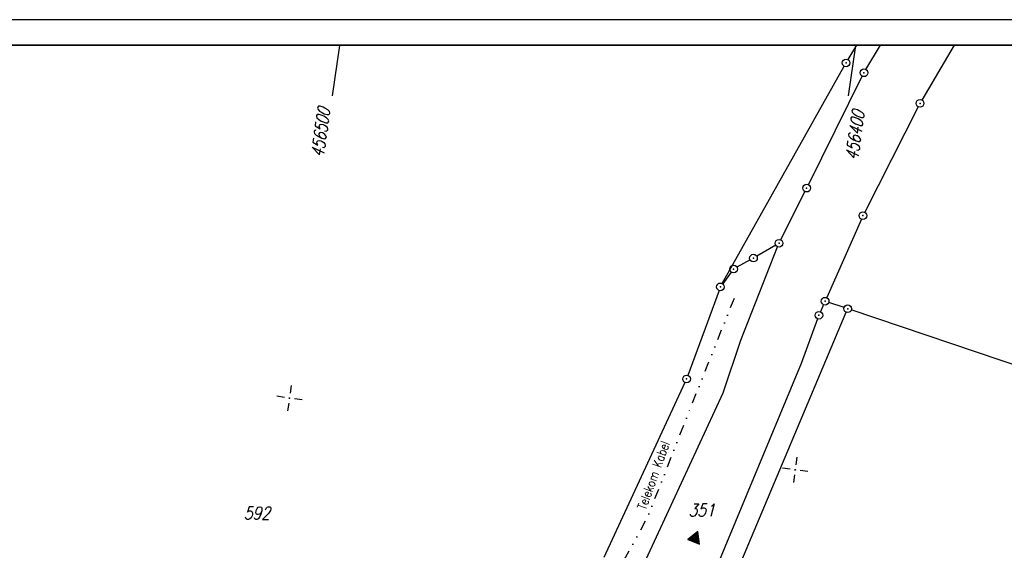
# Model space of a CAD drawing. Extents: x 0 to 1135, y 0 to 420.
# Tile 36 of 116: x 363 to 556, y 316 to 420. Entities that reach past the tile are written whole.
import ezdxf

# ---------------------------------------------------------------- set-up
doc = ezdxf.new("R2010")
doc.units = 0
doc.header["$LTSCALE"] = 2
doc.header["$MEASUREMENT"] = 0
doc.linetypes.add('AUSGEZOGEN', pattern=[0])
doc.linetypes.add('GETRENNTX3', pattern=[3.25, 1, -0.75, 0, -0.75, 0, -0.75])
doc.layers.get('0').update_dxf_attribs({"color": 8, "linetype": 'AUSGEZOGEN'})
for name, color, linetype in [('FBRTOP', 8, 'AUSGEZOGEN'), ('FLSTNR', 8, 'AUSGEZOGEN'), ('GRENZL', 8, 'AUSGEZOGEN'), ('GRENZP', 8, 'AUSGEZOGEN'), ('NETZ', 250, 'AUSGEZOGEN'), ('RAHMEN', 250, 'AUSGEZOGEN'), ('SCHRIFT', 8, 'AUSGEZOGEN'), ('Telekom', 8, 'GETRENNTX3')]:
    doc.layers.add(name, color=color, linetype=linetype)
doc.styles.add('ROMANS', font='romans.shx', dxfattribs={"width": 0.8})

# ---------------------------------------------------------------- blocks, each defined once
blk = doc.blocks.new('IKR')
at = {"color": 0}
for p, q in [((0, 1), (0, 2.5)), ((-2.5, 0), (-1, 0)), ((1, 0), (2.5, 0)), ((0, -2.5), (0, -1))]:
    blk.add_line(p, q, dxfattribs=at)
blk.add_circle((0, 0), 0.05, dxfattribs=at)
blk.add_point((0, 0), dxfattribs=at)
blk = doc.blocks.new('RPFEIL')
at = {"color": 0}
for p, q in [((0, 0), (-1.25, -2.17)), ((-1.05, -2.17), (-1.05, -1.82)), ((-0.95, -2.17), (-0.95, -1.65)), ((-0.85, -2.17), (-0.85, -1.47)), ((-0.75, -2.17), (-0.75, -1.3)), ((-0.65, -2.17), (-0.65, -1.13)), ((-0.55, -2.17), (-0.55, -0.95)), ((-0.45, -2.17), (-0.45, -0.78)), ((-0.35, -2.17), (-0.35, -0.61)), ((-0.25, -2.17), (-0.25, -0.43)), ((-0.15, -2.17), (-0.15, -0.26)), ((-0.05, -2.17), (-0.05, -0.09)), ((1.25, -2.17), (0, 0)), ((0.05, -2.17), (0.05, -0.09)), ((0.15, -2.17), (0.15, -0.26)), ((0.25, -2.17), (0.25, -0.43)), ((0.35, -2.17), (0.35, -0.61)), ((0.45, -2.17), (0.45, -0.78)), ((0.55, -2.17), (0.55, -0.95)), ((0.65, -2.17), (0.65, -1.13)), ((0.75, -2.17), (0.75, -1.3)), ((0.85, -2.17), (0.85, -1.47)), ((0.95, -2.17), (0.95, -1.65)), ((1.05, -2.17), (1.05, -1.82)), ((-1.25, -2.17), (1.25, -2.17)), ((-1.15, -2.17), (-1.15, -1.99)), ((1.15, -2.17), (1.15, -1.99))]:
    blk.add_line(p, q, dxfattribs=at)
blk = doc.blocks.new('GST')
at = {"color": 0}
blk.add_circle((0, 0), 0.75, dxfattribs=at)
blk.add_point((0, 0), dxfattribs=at)

msp = doc.modelspace()

# ---------------------------------------------------------------- linework, layer by layer
at = {"layer": 'FBRTOP', "const_width": 0.5}
for points in [[(778.2, 222.13, 0.000004), (815.61, 224.8, -0.000002), (853.01, 227.47, -0.000001), (902.89, 231.04, 0.000001), (950, 234.4, 0.000002)], [(778.49, 218.14, 0.000004), (815.89, 220.81, -0.000002), (853.3, 223.48, -0.000001), (903.17, 227.05, 0.000001), (950, 230.39, 0.000002)], [(703.39, 216.78, -0.000001), (715.86, 217.67, 0.000009)], [(703.68, 212.79, -0.000001), (716.15, 213.68, 0.000009)]]:
    msp.add_lwpolyline(points, format="xyb", dxfattribs=at)
at = {"layer": 'GRENZL'}
for p, q in [((525.02, 412.19), (526.74, 415)), ((528.52, 410.25), (531.39, 415)), ((545.8, 415), (539.48, 404.28)), ((500.4, 368.39), (524.26, 410.89)), ((517.25, 387.72), (527.79, 408.94)), ((538.76, 402.97), (528.27, 382.34)), ((511.83, 376.95), (516.57, 386.38)), ((527.63, 380.98), (520.84, 365.63)), ((510.85, 375.9), (507.14, 373.74)), ((504.04, 357.28), (511.22, 375.58)), ((505.84, 373), (503.27, 371.59)), ((502.16, 370.63), (500.48, 368.34)), ((499.77, 367.03), (493.66, 350.43)), ((524.23, 363.7), (521.24, 364.7)), ((496.01, 294.92), (524.65, 362.77)), ((520.23, 364.26), (519.62, 362.87)), ((638.93, 324.96), (525.65, 363.22)), ((519.06, 361.48), (515.85, 352.75)), ((500.55, 347.04), (504.04, 357.28)), ((515.85, 352.75), (492.07, 295.77)), ((493.08, 349.04), (477.22, 314.77)), ((483.6, 310.47), (500.55, 347.04))]:
    msp.add_line(p, q, dxfattribs=at)
at = {"layer": 'NETZ'}
for p, q in [((425.44, 414.98), (424.04, 405.08)), ((526.44, 414.98), (525.04, 405.08))]:
    msp.add_line(p, q, dxfattribs=at)
at = {"layer": 'RAHMEN'}
msp.add_line((1135, 420), (0, 420), dxfattribs=at)
at = {"layer": 'RAHMEN', "const_width": 0.35}
msp.add_lwpolyline([(25, 5), (1130, 5), (1130, 415), (25, 415), (25, 5)], dxfattribs=at)
at = {"layer": 'Telekom', "flags": 128}
msp.add_lwpolyline([(455.05, 235.12), (456.95, 240.12), (457.9, 244.12), (457.22, 248.87), (455.74, 253.74), (454.28, 256.89), (453.99, 261.9), (454.86, 265.98), (463.25, 281.6), (476.85, 306.43), (485.85, 322.85), (493.99, 343.61), (502.76, 365.57)], dxfattribs=at)

# ---------------------------------------------------------------- block references
at = {"layer": 'GRENZP'}
for p in [(524.63, 411.55), (528.13, 409.61), (539.1, 403.64), (516.91, 387.05), (527.93, 381.67), (511.5, 376.28), (506.5, 373.37), (502.61, 371.23), (500.03, 367.74), (520.53, 364.94), (519.31, 362.19), (524.94, 363.46), (493.4, 349.72)]:
    msp.add_blockref('GST', p, dxfattribs=at)
at = {"layer": 'NETZ', "rotation": 171.9288}
for p in [(415.65, 345.98), (514.66, 331.94)]:
    msp.add_blockref('IKR', p, dxfattribs=at)
at = {"layer": 'SCHRIFT', "rotation": 338.6691997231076}
msp.add_blockref('RPFEIL', (495.58, 319.86), dxfattribs=at)

# ---------------------------------------------------------------- texts
at = {"layer": 'FLSTNR', "style": 'ROMANS', "oblique": 15, "width": 0.8}
for s, p in [('592', (406.69, 322.23)), ('351', (493.77, 322.82))]:
    msp.add_text(s, height=2.5, dxfattribs=at).set_placement(p)
at = {"layer": 'NETZ', "style": 'ROMANS', "oblique": 16.6, "width": 0.75}
for s, p in [('456500', (422.31, 392.95)), ('456400', (526.91, 392.41))]:
    msp.add_text(s, height=2.5, rotation=81.9288, dxfattribs=at).set_placement(p)
at = {"layer": 'Telekom', "style": 'ROMANS', "width": 0.8}
msp.add_text('Telekom Kabel', height=1.8, rotation=70.2684, dxfattribs=at).set_placement((485.41, 323.96))

doc.saveas('drawing.dxf')
